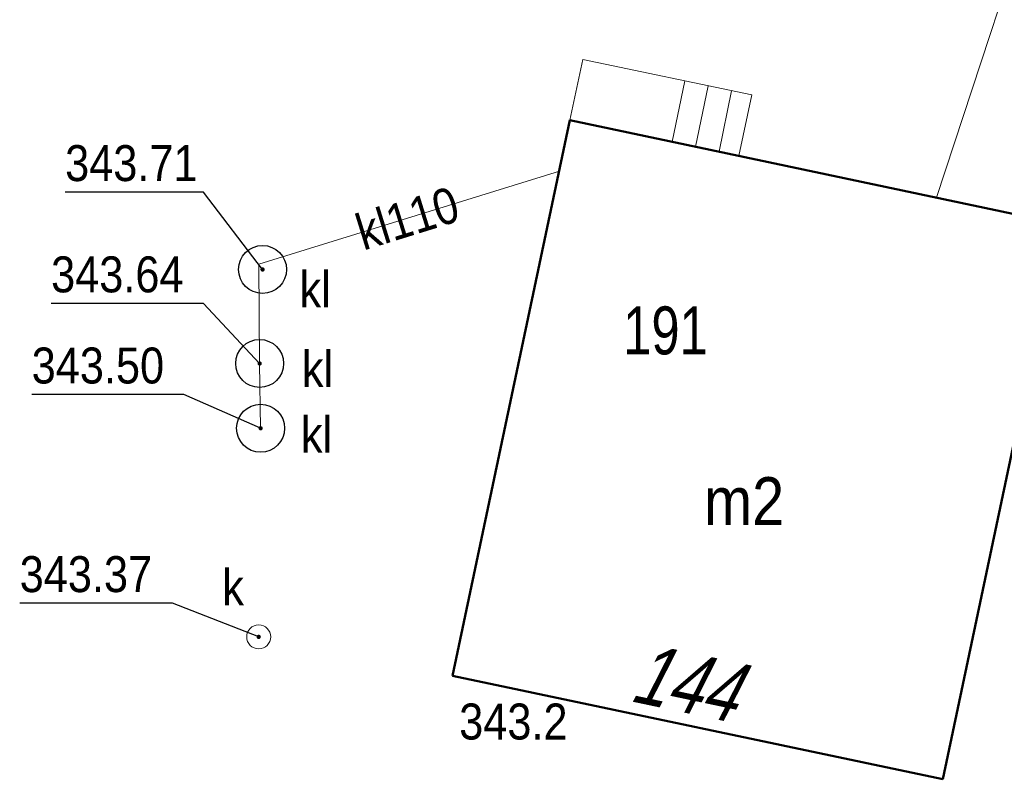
# Model space of a CAD drawing. Header units: metres. Extents: x 7523615 to 7533948, y 5492686 to 5502120.
# Tile 32 of 256: x 7529152 to 7529173, y 5498214 to 5498230. Entities that reach past the tile are written whole.
import ezdxf
from ezdxf.enums import TextEntityAlignment as Align

# ---------------------------------------------------------------- set-up
doc = ezdxf.new("R2010")
doc.units = ezdxf.units.M
doc.layers.get('0').update_dxf_attribs({"color": 2, "lineweight": 5})
doc.styles.get("Standard").update_dxf_attribs({"font": 'Working1250', "width": 0.75})

# ---------------------------------------------------------------- blocks, each defined once
blk = doc.blocks.new('SUKM')
at = {"color": 0, "linetype": 'Continuous'}
blk.add_circle((0, 0), 0.5, dxfattribs=at)
blk = doc.blocks.new('US15')
at = {"color": 0, "linetype": 'Continuous', "lineweight": 13}
blk.add_circle((0, 0), 0.25, dxfattribs=at)
blk = doc.blocks.new('PW01')
at = {"linetype": 'Continuous', "lineweight": 13}
h = blk.add_hatch(color=0, dxfattribs=at)
edge = h.paths.add_edge_path()
edge.add_arc((0, 0), 0.045, 0, 360)

msp = doc.modelspace()

# ---------------------------------------------------------------- linework, layer by layer
at = {"layer": '312-budynek ewidencyjny', "color": 7, "linetype": 'CONTINUOUS', "lineweight": 50, "flags": 128}
for points in [[(7529161.46, 5498216.39), (7529163.91, 5498227.97)], [(7529163.91, 5498227.97), (7529174.13, 5498225.81)], [(7529174.13, 5498225.81), (7529171.68, 5498214.23)], [(7529171.68, 5498214.23), (7529161.46, 5498216.39)]]:
    msp.add_lwpolyline(points, dxfattribs=at)
at = {"layer": '352-schody', "color": 7, "linetype": 'CONTINUOUS', "lineweight": 18, "flags": 128}
msp.add_lwpolyline([(7529163.91, 5498227.97), (7529164.18, 5498229.24), (7529167.7, 5498228.5), (7529167.43, 5498227.23)], close=True, dxfattribs=at)
msp.add_lwpolyline([(7529163.91, 5498227.97), (7529164.18, 5498229.24), (7529167.7, 5498228.5), (7529167.43, 5498227.23)], close=True, dxfattribs=at)
for points in [[(7529166.039, 5498227.522), (7529166.302, 5498228.794)], [(7529166.529, 5498227.419), (7529166.791, 5498228.691)], [(7529167.018, 5498227.317), (7529167.28, 5498228.588)]]:
    msp.add_lwpolyline(points, dxfattribs=at)
at = {"layer": 'przewód kanalizacyjny', "color": 7, "linetype": 'CONTINUOUS', "lineweight": 18, "flags": 128}
msp.add_lwpolyline([(7529163.69, 5498226.91), (7529157.42, 5498224.97), (7529157.44, 5498222.9), (7529157.46, 5498221.55)], dxfattribs=at)
at = {"layer": 'przewód wodociągowy', "color": 7, "linetype": 'CONTINUOUS', "lineweight": 18, "flags": 128}
msp.add_lwpolyline([(7529171.55, 5498226.36), (7529173.96, 5498233.69), (7529175.34, 5498251.62)], dxfattribs=at)
at = {"layer": 'rzędna-Atr2', "color": 7, "flags": 128}
for points in [[(7529157.5, 5498224.86), (7529156.27, 5498226.47), (7529153.384, 5498226.47)], [(7529157.44, 5498222.9), (7529156.27, 5498224.15), (7529153.092, 5498224.15)], [(7529157.46, 5498221.55), (7529155.86, 5498222.25), (7529152.687, 5498222.25)], [(7529157.42, 5498217.2), (7529155.62, 5498217.9), (7529152.437, 5498217.9)]]:
    msp.add_lwpolyline(points, dxfattribs=at)

# ---------------------------------------------------------------- block references
at = {"layer": 'osadnik  szambo', "color": 7, "linetype": 'CONTINUOUS', "lineweight": 18}
for p in [(7529157.5, 5498224.86), (7529157.44, 5498222.9), (7529157.46, 5498221.55)]:
    msp.add_blockref('SUKM', p, dxfattribs=at)
at = {"layer": 'rzędna', "color": 7, "linetype": 'CONTINUOUS', "lineweight": 18}
for p in [(7529157.5, 5498224.86), (7529157.44, 5498222.9), (7529157.46, 5498221.55), (7529157.42, 5498217.2)]:
    msp.add_blockref('PW01', p, dxfattribs=at)
at = {"layer": 'studnia kanalizacyjna', "color": 7, "linetype": 'CONTINUOUS', "lineweight": 18}
msp.add_blockref('US15', (7529157.42, 5498217.2), dxfattribs=at)

# ---------------------------------------------------------------- texts
at = {"layer": '238-Punkt adresowy budynku', "color": 7, "linetype": 'CONTINUOUS', "lineweight": 25, "oblique": 15, "width": 0.79}
msp.add_text('144', height=1.25, rotation=348.066, dxfattribs=at).set_placement((7529166.2, 5498215.64), align=Align.CENTER)
at = {"layer": '312-oznaczenie budynku ewidencyjnego', "color": 7, "linetype": 'CONTINUOUS', "lineweight": 18, "width": 0.79}
msp.add_text('191', height=1, dxfattribs=at).set_placement((7529165.02, 5498223.09))
at = {"layer": '312-oznaczenie budynku ewidencyjnego-Atr117', "color": 7, "width": 0.9}
msp.add_text('m2', height=1, dxfattribs=at).set_placement((7529167.54, 5498220.03), align=Align.MIDDLE_CENTER)
at = {"layer": 'osadnik  szambo-Atr17', "color": 7, "width": 0.9}
for p in [(7529158.27, 5498224.07), (7529158.32, 5498222.41), (7529158.3, 5498221.04)]:
    msp.add_text('kl', height=0.75, dxfattribs=at).set_placement(p)
at = {"layer": 'pikieta naturalna-Atr2', "color": 7, "width": 0.9}
msp.add_text('343.2', height=0.75, dxfattribs=at).set_placement((7529161.6, 5498215.06))
at = {"layer": 'przewód kanalizacyjny-Atr1', "color": 7, "width": 0.9}
msp.add_text('kl110', height=0.75, rotation=17.241, dxfattribs=at).set_placement((7529159.49, 5498225.61), align=Align.MIDDLE_LEFT)
at = {"layer": 'rzędna-Atr2', "color": 7, "width": 0.9}
for s, p in [('343.71', (7529153.384, 5498226.478)), ('343.64', (7529153.092, 5498224.158)), ('343.50', (7529152.687, 5498222.258)), ('343.37', (7529152.437, 5498217.908))]:
    msp.add_text(s, height=0.75, dxfattribs=at).set_placement(p, align=Align.BOTTOM_LEFT)
at = {"layer": 'studnia kanalizacyjna-Atr17', "color": 7, "width": 0.9}
msp.add_text('k', height=0.75, dxfattribs=at).set_placement((7529156.66, 5498217.86))

doc.saveas('drawing.dxf')
